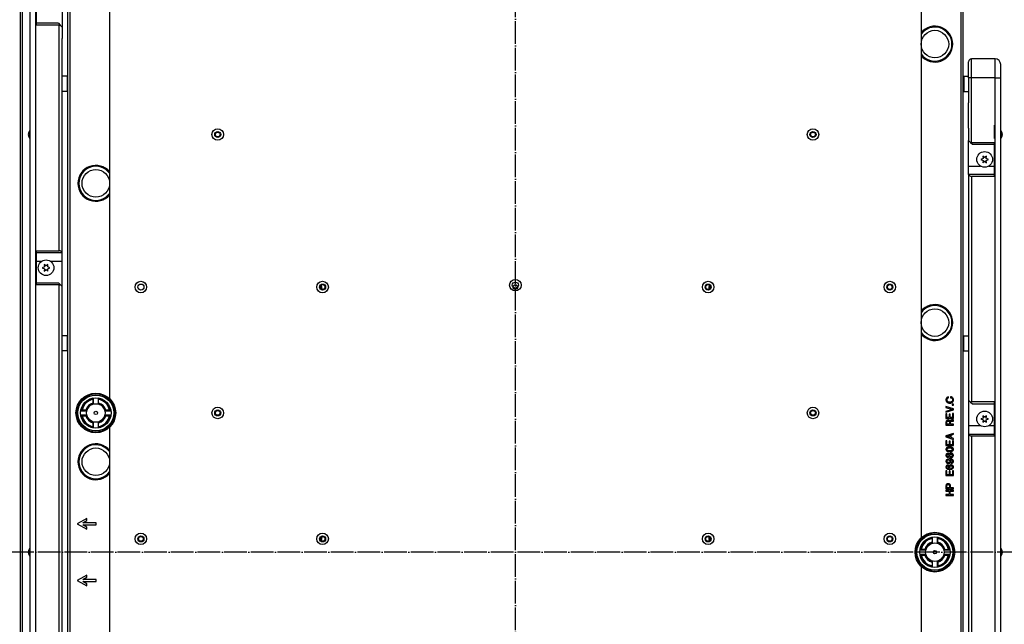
# Model space of a CAD drawing. Extents: x -1809 to 6113, y -4129 to 1471.
# Tile 181 of 197: x 2338 to 2859, y -138 to 182. Entities that reach past the tile are written whole.
import ezdxf

# ---------------------------------------------------------------- set-up
doc = ezdxf.new("R2010")
doc.units = 0
doc.linetypes.add('DOT_CENTER', pattern=[14, 12, -1, 0, -1])
doc.layers.get('0').update_dxf_attribs({"linetype": 'CONTINUOUS'})
doc.layers.add('1', color=7, linetype='CONTINUOUS')

# ---------------------------------------------------------------- blocks, each defined once
blk = doc.blocks.new('GABEL_TOP__597', base_point=(1688.02, -620.67))
at = {"layer": '1', "color": 3, "linetype": 'DOT_CENTER'}
for p, q in [((2600, -620.67), (2600, 420.67)), ((3120.67, -100), (1936.33, -100))]:
    blk.add_line(p, q, dxfattribs=at)
blk = doc.blocks.new('MANI_TOPVIEW__598', base_point=(248.58, -951.84))
at = {"layer": '1'}
blk.add_blockref('GABEL_TOP__597', (1688.02, -620.67), dxfattribs=at)
blk = doc.blocks.new('TH_B__599', base_point=(707.8, 283.11))
at = {"color": 7, "linetype": 'CONTINUOUS'}
for p, q in [((2343.2, 236), (2343.2, -358)), ((2346.2, 239), (2346.2, -361)), ((2360.2, 237.5), (2360.2, 171.81)), ((2338.2, -416.4), (2338.2, 216.4)), ((2339.1, 216.4), (2339.1, -416.4)), ((2346.7, 178.81), (2346.7, 196.81)), ((2363.2, -396), (2363.2, 196)), ((2364.2, 196), (2364.2, -396)), ((2835.8, -396), (2835.8, 196)), ((2836.8, 196), (2836.8, -396)), ((2385.37, -19.26), (2385.37, 190.83)), ((2814.63, 190.83), (2814.63, -92.92)), ((2358.2, 179.81), (2346.7, 179.81)), ((2358.7, 178.81), (2346.7, 178.81)), ((2358.2, 179.81), (2359.14, 178.87)), ((2358.7, 59.49), (2358.7, 178.81)), ((2359.14, 178.87), (2360.2, 177.81)), ((2360.2, 163.98), (2360.2, 171.81)), ((2360.2, 163.81), (2360.2, 163.98)), ((2360.2, 142.71), (2360.2, 163.81)), ((2839.8, 151), (2839.8, 159.5)), ((2841.3, 116.81), (2841.3, 161)), ((2853.8, 161), (2841.3, 161)), ((2853.8, -439), (2853.8, 161)), ((2856.8, -436), (2856.8, 158)), ((2362.8, 151.81), (2360.2, 151.81)), ((2362.8, 151.81), (2362.8, 143.81)), ((2363, 151.61), (2362.8, 151.81)), ((2363, 151.61), (2363, 144.01)), ((2837, 151.61), (2837.2, 151.81)), ((2837, 144.01), (2837, 151.61)), ((2837.2, 151.81), (2837.2, 143.81)), ((2837.2, 151.81), (2839.8, 151.81)), ((2363.2, 150.31), (2363, 150.31)), ((2836.8, 150.31), (2837, 150.31)), ((2839.8, 151), (2839.8, 140.26)), ((2853.8, 151), (2841.3, 151)), ((2360.2, 143.81), (2360.2, 143.98)), ((2362.8, 143.81), (2360.2, 143.81)), ((2360.2, 122.71), (2360.2, 143.81)), ((2363, 144.01), (2362.8, 143.81)), ((2363.2, 145.31), (2363, 145.31)), ((2836.8, 145.31), (2837, 145.31)), ((2837, 144.01), (2837.2, 143.81)), ((2837.2, 143.81), (2839.8, 143.81)), ((2839.8, 143.98), (2839.8, 137.81)), ((2839.8, 124.31), (2839.8, 137.81)), ((2853.3, 125.98), (2853.3, 124.31)), ((2360.2, 117.98), (2360.2, 122.71)), ((2360.2, 97.98), (2360.2, 122.71)), ((2839.8, 124.31), (2839.8, 123.98)), ((2839.8, 123.98), (2839.8, 119.81)), ((2839.8, 123.98), (2839.8, 118.01)), ((2853.3, 124.31), (2853.3, 120.98)), ((2853.3, 120.98), (2853.3, 119.81)), ((2360.2, 58.49), (2360.2, 117.98)), ((2839.8, 119.81), (2839.8, 118.01)), ((2839.8, 118.01), (2839.8, 117.81)), ((2839.8, 99.81), (2839.8, 117.81)), ((2839.8, 117.81), (2840.86, 116.75)), ((2840.86, 116.75), (2841.8, 115.81)), ((2841.3, 116.81), (2853.3, 116.81)), ((2841.8, 115.81), (2853.3, 115.81)), ((2853.3, 119.81), (2853.3, 118.81)), ((2853.3, 116.81), (2853.3, 115.81)), ((2853.3, 115.81), (2853.3, 105.98)), ((2848.3, 108.81), (2847.3, 109.54)), ((2847.3, 109.54), (2847.43, 108.31)), ((2849.3, 109.54), (2848.3, 108.81)), ((2849.17, 108.31), (2849.3, 109.54)), ((2839.8, 104.31), (2846.07, 104.31)), ((2847.43, 108.31), (2846.3, 107.81)), ((2846.3, 107.81), (2847.43, 107.31)), ((2847.43, 107.31), (2847.3, 106.08)), ((2847.3, 106.08), (2848.3, 106.81)), ((2848.3, 106.81), (2849.3, 106.08)), ((2850.3, 107.81), (2849.17, 108.31)), ((2849.17, 107.31), (2850.3, 107.81)), ((2849.3, 106.08), (2849.17, 107.31)), ((2850.53, 104.31), (2853.3, 104.31)), ((2853.3, 105.98), (2853.3, 104.31)), ((2853.3, 104.31), (2853.3, 100.98)), ((2839.8, 99.81), (2839.8, 97.98)), ((2853.3, 99.81), (2839.8, 99.81)), ((2853.3, 100.98), (2853.3, 99.81)), ((2853.3, 99.81), (2853.3, 98.81)), ((2839.8, 97.98), (2839.8, 77.98)), ((2841.3, 98.81), (2841.3, -20.51)), ((2853.3, 98.81), (2841.3, 98.81)), ((2839.8, 77.98), (2839.8, -5.51)), ((2346.7, 41.49), (2346.7, 59.49)), ((2346.7, 59.49), (2358.7, 59.49)), ((2346.7, 58.49), (2360.2, 58.49)), ((2360.2, 26.49), (2360.2, 58.49)), ((2346.7, 53.99), (2349.47, 53.99)), ((2351.7, 51.49), (2350.7, 52.22)), ((2350.7, 52.22), (2350.83, 50.99)), ((2352.7, 52.22), (2351.7, 51.49)), ((2352.57, 50.99), (2352.7, 52.22)), ((2353.93, 53.99), (2360.2, 53.99)), ((2350.83, 50.99), (2349.7, 50.49)), ((2349.7, 50.49), (2350.83, 49.99)), ((2350.83, 49.99), (2350.7, 48.76)), ((2350.7, 48.76), (2351.7, 49.49)), ((2351.7, 49.49), (2352.7, 48.76)), ((2353.7, 50.49), (2352.57, 50.99)), ((2352.57, 49.99), (2353.7, 50.49)), ((2352.7, 48.76), (2352.57, 49.99)), ((2346.7, 42.49), (2358.2, 42.49)), ((2358.2, 42.49), (2359.14, 41.55)), ((2358.7, 41.49), (2346.7, 41.49)), ((2358.7, -161.49), (2358.7, 41.49)), ((2359.14, 41.55), (2360.2, 40.49)), ((2497.52, 39.19), (2497.52, 39.14)), ((2497.72, 39.19), (2497.72, 39.07)), ((2702.28, 39.07), (2702.28, 39.19)), ((2702.48, 39.14), (2702.48, 39.19)), ((2360.2, -57), (2360.2, 26.49)), ((2362.8, 14.49), (2360.2, 14.49)), ((2363, 14.29), (2362.8, 14.49)), ((2362.8, 14.49), (2362.8, 6.49)), ((2363, 14.29), (2363, 6.69)), ((2363.2, 12.99), (2363, 12.99)), ((2836.8, 12.99), (2837, 12.99)), ((2837, 14.29), (2837.2, 14.49)), ((2837, 6.69), (2837, 14.29)), ((2837.2, 6.49), (2837.2, 14.49)), ((2837.2, 14.49), (2839.8, 14.49)), ((2362.8, 6.49), (2360.2, 6.49)), ((2363, 6.69), (2362.8, 6.49)), ((2363.2, 7.99), (2363, 7.99)), ((2836.8, 7.99), (2837, 7.99)), ((2837, 6.69), (2837.2, 6.49)), ((2837.2, 6.49), (2839.8, 6.49)), ((2839.8, -5.51), (2839.8, -37.51)), ((2376.53, -18.46), (2376.53, -21.57)), ((2376.83, -21.09), (2376.83, -18.41)), ((2379.23, -18.41), (2379.23, -21.09)), ((2379.53, -21.57), (2379.53, -18.46)), ((2827.88, -19.01), (2827.83, -19.28)), ((2827.83, -19.28), (2827.83, -19.55)), ((2827.83, -19.55), (2827.88, -19.82)), ((2827.98, -18.7), (2827.88, -19.01)), ((2827.88, -19.82), (2827.98, -20.14)), ((2828.13, -18.43), (2827.98, -18.7)), ((2827.98, -20.14), (2828.08, -20.32)), ((2828.08, -20.32), (2828.33, -20.59)), ((2828.33, -18.2), (2828.13, -18.43)), ((2828.73, -17.98), (2828.33, -18.2)), ((2828.33, -20.59), (2828.58, -20.77)), ((2828.38, -19.28), (2828.43, -19.01)), ((2828.38, -19.55), (2828.38, -19.28)), ((2828.43, -19.82), (2828.38, -19.55)), ((2828.43, -19.01), (2828.53, -18.74)), ((2828.53, -20.09), (2828.43, -19.82)), ((2828.53, -18.74), (2828.68, -18.56)), ((2828.63, -20.23), (2828.53, -20.09)), ((2828.58, -20.77), (2828.88, -20.95)), ((2828.78, -20.36), (2828.63, -20.23)), ((2828.68, -18.56), (2828.88, -18.43)), ((2829.13, -17.84), (2828.73, -17.98)), ((2829.03, -20.5), (2828.78, -20.36)), ((2828.88, -18.43), (2829.23, -18.29)), ((2829.33, -20.59), (2829.03, -20.5)), ((2829.23, -18.29), (2829.13, -17.84)), ((2829.68, -20.63), (2829.33, -20.59)), ((2829.98, -20.63), (2829.68, -20.63)), ((2830.33, -20.59), (2829.98, -20.63)), ((2830.73, -17.89), (2830.23, -17.75)), ((2830.23, -17.75), (2830.23, -18.25)), ((2830.23, -18.25), (2830.63, -18.34)), ((2830.63, -20.5), (2830.33, -20.59)), ((2830.63, -18.34), (2830.88, -18.47)), ((2830.88, -20.36), (2830.63, -20.5)), ((2831.03, -18.02), (2830.73, -17.89)), ((2830.78, -20.95), (2831.08, -20.77)), ((2830.88, -18.47), (2831.03, -18.61)), ((2831.03, -20.23), (2830.88, -20.36)), ((2831.33, -18.25), (2831.03, -18.02)), ((2831.03, -18.61), (2831.13, -18.74)), ((2831.13, -20.09), (2831.03, -20.23)), ((2831.08, -20.77), (2831.33, -20.59)), ((2831.13, -18.74), (2831.23, -19.01)), ((2831.23, -19.82), (2831.13, -20.09)), ((2831.23, -19.01), (2831.28, -19.28)), ((2831.28, -19.55), (2831.23, -19.82)), ((2831.28, -19.28), (2831.28, -19.55)), ((2831.58, -18.52), (2831.33, -18.25)), ((2831.33, -20.59), (2831.58, -20.32)), ((2831.68, -18.7), (2831.58, -18.52)), ((2831.58, -20.32), (2831.68, -20.14)), ((2831.78, -19.01), (2831.68, -18.7)), ((2831.68, -20.14), (2831.78, -19.82)), ((2831.83, -19.28), (2831.78, -19.01)), ((2831.78, -19.82), (2831.83, -19.55)), ((2831.83, -19.55), (2831.83, -19.28)), ((2839.8, -19.51), (2840.86, -20.57)), ((2840.86, -20.57), (2841.8, -21.51)), ((2853.3, -20.51), (2841.3, -20.51)), ((2853.3, -20.51), (2853.3, -38.51)), ((2370.09, -25.14), (2372.78, -25.14)), ((2373.26, -24.84), (2370.15, -24.84)), ((2382.8, -24.84), (2382.82, -24.84)), ((2383.29, -24.84), (2382.82, -24.84)), ((2383.27, -25.14), (2385.96, -25.14)), ((2385.26, -24.84), (2383.29, -24.84)), ((2385.26, -24.84), (2385.91, -24.84)), ((2827.8, -22.93), (2827.8, -23.42)), ((2831.8, -24.19), (2827.8, -22.93)), ((2827.8, -23.42), (2831.05, -24.46)), ((2831.05, -24.46), (2827.8, -25.49)), ((2827.8, -25.99), (2831.8, -24.73)), ((2827.8, -25.49), (2827.8, -25.99)), ((2828.88, -20.95), (2829.33, -21.08)), ((2829.33, -21.08), (2829.68, -21.13)), ((2829.68, -21.13), (2829.98, -21.13)), ((2829.98, -21.13), (2830.33, -21.08)), ((2830.33, -21.08), (2830.78, -20.95)), ((2831.2, -21.67), (2831.2, -22.21)), ((2831.8, -21.67), (2831.2, -21.67)), ((2831.2, -22.21), (2831.8, -22.21)), ((2831.8, -22.21), (2831.8, -21.67)), ((2831.8, -24.73), (2831.8, -24.19)), ((2841.8, -21.51), (2853.3, -21.51)), ((2372.78, -27.54), (2370.09, -27.54)), ((2370.15, -27.84), (2373.26, -27.84)), ((2376.53, -31.11), (2376.53, -34.22)), ((2379.53, -34.22), (2379.53, -31.11)), ((2382.8, -27.84), (2385.91, -27.84)), ((2385.96, -27.54), (2383.27, -27.54)), ((2828.3, -26.75), (2827.8, -26.75)), ((2827.8, -26.75), (2827.8, -29.32)), ((2827.8, -29.32), (2831.8, -29.32)), ((2827.85, -30.89), (2827.8, -31.25)), ((2827.8, -31.25), (2827.8, -32.83)), ((2828, -30.62), (2827.85, -30.89)), ((2828.2, -30.44), (2828, -30.62)), ((2828.5, -30.26), (2828.2, -30.44)), ((2828.3, -28.82), (2828.3, -26.75)), ((2829.5, -28.82), (2828.3, -28.82)), ((2828.3, -31.39), (2828.35, -31.12)), ((2828.35, -31.12), (2828.45, -30.89)), ((2828.45, -30.89), (2828.6, -30.76)), ((2828.85, -30.22), (2828.5, -30.26)), ((2828.6, -30.76), (2828.85, -30.67)), ((2829.15, -30.22), (2828.85, -30.22)), ((2828.85, -30.67), (2829.15, -30.67)), ((2829.5, -30.26), (2829.15, -30.22)), ((2829.15, -30.67), (2829.4, -30.76)), ((2829.4, -30.76), (2829.55, -30.89)), ((2829.5, -26.93), (2829.5, -28.82)), ((2830, -26.93), (2829.5, -26.93)), ((2829.8, -30.44), (2829.5, -30.26)), ((2829.55, -30.89), (2829.65, -31.12)), ((2829.65, -31.12), (2829.7, -31.39)), ((2829.95, -30.67), (2829.8, -30.44)), ((2830.1, -30.44), (2829.95, -30.67)), ((2830, -28.82), (2830, -26.93)), ((2831.3, -28.82), (2830, -28.82)), ((2830.4, -30.26), (2830.1, -30.44)), ((2830.2, -31.48), (2830.25, -31.21)), ((2830.25, -31.21), (2830.35, -30.98)), ((2830.35, -30.98), (2830.5, -30.85)), ((2830.75, -30.22), (2830.4, -30.26)), ((2830.5, -30.85), (2830.75, -30.76)), ((2831.05, -30.22), (2830.75, -30.22)), ((2830.75, -30.76), (2831.05, -30.76)), ((2831.4, -30.17), (2831.05, -30.22)), ((2831.05, -30.76), (2831.45, -30.71)), ((2831.3, -26.71), (2831.3, -28.82)), ((2831.8, -26.71), (2831.3, -26.71)), ((2831.8, -30.04), (2831.4, -30.17)), ((2831.45, -30.71), (2831.8, -30.62)), ((2831.8, -29.32), (2831.8, -26.71)), ((2831.8, -30.62), (2831.8, -30.04)), ((2847.43, -29.01), (2846.3, -29.51)), ((2846.3, -29.51), (2847.43, -30.01)), ((2848.3, -28.51), (2847.3, -27.78)), ((2847.3, -27.78), (2847.43, -29.01)), ((2847.43, -30.01), (2847.3, -31.24)), ((2847.3, -31.24), (2848.3, -30.51)), ((2849.3, -27.78), (2848.3, -28.51)), ((2848.3, -30.51), (2849.3, -31.24)), ((2849.17, -29.01), (2849.3, -27.78)), ((2850.3, -29.51), (2849.17, -29.01)), ((2849.17, -30.01), (2850.3, -29.51)), ((2849.3, -31.24), (2849.17, -30.01)), ((2376.83, -34.27), (2376.83, -31.59)), ((2379.23, -31.59), (2379.23, -34.27)), ((2385.37, -166.58), (2385.37, -33.42)), ((2827.8, -32.83), (2831.8, -32.83)), ((2828.3, -32.33), (2828.3, -31.39)), ((2829.7, -32.33), (2828.3, -32.33)), ((2829.7, -31.39), (2829.7, -32.33)), ((2830.2, -32.33), (2830.2, -31.48)), ((2831.8, -32.33), (2830.2, -32.33)), ((2831.8, -32.83), (2831.8, -32.33)), ((2839.8, -33.01), (2846.07, -33.01)), ((2850.53, -33.01), (2853.3, -33.01)), ((2831.8, -37.15), (2827.8, -38.45)), ((2827.8, -38.45), (2827.8, -38.99)), ((2827.8, -38.99), (2831.8, -40.3)), ((2828.3, -41.06), (2827.8, -41.06)), ((2827.8, -41.06), (2827.8, -43.63)), ((2828.3, -43.13), (2828.3, -41.06)), ((2828.5, -38.72), (2830.1, -38.14)), ((2830.1, -39.26), (2828.5, -38.72)), ((2830, -41.24), (2829.5, -41.24)), ((2829.5, -41.24), (2829.5, -43.13)), ((2830, -43.13), (2830, -41.24)), ((2830.1, -38.14), (2830.1, -39.26)), ((2830.6, -38.05), (2831.8, -37.64)), ((2830.6, -39.4), (2830.6, -38.05)), ((2831.8, -39.8), (2830.6, -39.4)), ((2831.8, -41.02), (2831.3, -41.02)), ((2831.3, -41.02), (2831.3, -43.13)), ((2831.8, -37.64), (2831.8, -37.15)), ((2831.8, -40.3), (2831.8, -39.8)), ((2831.8, -43.63), (2831.8, -41.02)), ((2839.8, -37.51), (2839.8, -97)), ((2839.8, -37.51), (2853.3, -37.51)), ((2841.3, -38.51), (2853.3, -38.51)), ((2841.3, -38.51), (2841.3, -241.49)), ((2827.8, -43.63), (2831.8, -43.63)), ((2827.85, -45.25), (2827.8, -45.43)), ((2827.8, -45.43), (2827.8, -45.74)), ((2827.8, -45.74), (2827.85, -45.92)), ((2827.95, -45.02), (2827.85, -45.25)), ((2827.85, -45.92), (2827.95, -46.15)), ((2828.05, -44.89), (2827.95, -45.02)), ((2827.95, -46.15), (2828.05, -46.28)), ((2828.2, -44.75), (2828.05, -44.89)), ((2828.05, -46.28), (2828.2, -46.42)), ((2828.4, -44.62), (2828.2, -44.75)), ((2828.2, -46.42), (2828.4, -46.55)), ((2829.5, -43.13), (2828.3, -43.13)), ((2828.3, -45.43), (2828.4, -45.25)), ((2828.3, -45.74), (2828.3, -45.43)), ((2828.4, -45.92), (2828.3, -45.74)), ((2828.6, -44.53), (2828.4, -44.62)), ((2828.4, -45.25), (2828.55, -45.07)), ((2828.55, -46.1), (2828.4, -45.92)), ((2828.4, -46.55), (2828.6, -46.64)), ((2828.55, -45.07), (2828.7, -44.98)), ((2828.7, -46.19), (2828.55, -46.1)), ((2828.85, -44.44), (2828.6, -44.53)), ((2828.6, -46.64), (2828.85, -46.73)), ((2828.7, -44.98), (2828.95, -44.89)), ((2828.95, -46.28), (2828.7, -46.19)), ((2829.15, -44.39), (2828.85, -44.44)), ((2828.85, -46.73), (2829.15, -46.78)), ((2828.95, -44.89), (2829.5, -44.84)), ((2829.5, -46.33), (2828.95, -46.28)), ((2829.6, -44.35), (2829.15, -44.39)), ((2829.15, -46.78), (2829.6, -46.82)), ((2829.5, -44.84), (2830.1, -44.84)), ((2830.1, -46.33), (2829.5, -46.33)), ((2830, -44.35), (2829.6, -44.35)), ((2829.6, -46.82), (2830, -46.82)), ((2831.3, -43.13), (2830, -43.13)), ((2830.45, -44.39), (2830, -44.35)), ((2830, -46.82), (2830.45, -46.78)), ((2830.1, -44.84), (2830.65, -44.89)), ((2830.65, -46.28), (2830.1, -46.33)), ((2830.75, -44.44), (2830.45, -44.39)), ((2830.45, -46.78), (2830.75, -46.73)), ((2830.65, -44.89), (2830.9, -44.98)), ((2830.9, -46.19), (2830.65, -46.28)), ((2831, -44.53), (2830.75, -44.44)), ((2830.75, -46.73), (2831, -46.64)), ((2830.9, -44.98), (2831.05, -45.07)), ((2831.05, -46.1), (2830.9, -46.19)), ((2831.2, -44.62), (2831, -44.53)), ((2831, -46.64), (2831.2, -46.55)), ((2831.05, -45.07), (2831.2, -45.25)), ((2831.2, -45.92), (2831.05, -46.1)), ((2831.4, -44.75), (2831.2, -44.62)), ((2831.2, -45.25), (2831.3, -45.43)), ((2831.3, -45.74), (2831.2, -45.92)), ((2831.2, -46.55), (2831.4, -46.42)), ((2831.3, -45.43), (2831.3, -45.74)), ((2831.55, -44.89), (2831.4, -44.75)), ((2831.4, -46.42), (2831.55, -46.28)), ((2831.65, -45.02), (2831.55, -44.89)), ((2831.55, -46.28), (2831.65, -46.15)), ((2831.75, -45.25), (2831.65, -45.02)), ((2831.65, -46.15), (2831.75, -45.92)), ((2831.8, -45.43), (2831.75, -45.25)), ((2831.75, -45.92), (2831.8, -45.74)), ((2831.8, -45.74), (2831.8, -45.43)), ((2827.85, -48.4), (2827.8, -48.62)), ((2827.8, -48.62), (2827.8, -48.89)), ((2827.8, -48.89), (2827.85, -49.12)), ((2827.85, -51.59), (2827.8, -51.82)), ((2827.8, -51.82), (2827.8, -52.04)), ((2827.8, -52.04), (2827.85, -52.27)), ((2828, -48.13), (2827.85, -48.4)), ((2827.85, -49.12), (2828, -49.39)), ((2827.95, -51.37), (2827.85, -51.59)), ((2828.05, -51.23), (2827.95, -51.37)), ((2828.2, -47.95), (2828, -48.13)), ((2828, -49.39), (2828.2, -49.57)), ((2828.2, -51.1), (2828.05, -51.23)), ((2828.5, -47.77), (2828.2, -47.95)), ((2828.2, -49.57), (2828.5, -49.75)), ((2828.4, -50.96), (2828.2, -51.1)), ((2828.3, -48.67), (2828.35, -48.49)), ((2828.3, -48.85), (2828.3, -48.67)), ((2828.35, -49.03), (2828.3, -48.85)), ((2828.3, -51.82), (2828.4, -51.59)), ((2828.3, -52.04), (2828.3, -51.82)), ((2828.4, -52.27), (2828.3, -52.04)), ((2828.35, -48.49), (2828.45, -48.35)), ((2828.45, -49.16), (2828.35, -49.03)), ((2828.6, -50.87), (2828.4, -50.96)), ((2828.4, -51.59), (2828.55, -51.41)), ((2828.45, -48.35), (2828.6, -48.26)), ((2828.6, -49.25), (2828.45, -49.16)), ((2828.75, -47.72), (2828.5, -47.77)), ((2828.5, -49.75), (2828.75, -49.79)), ((2828.55, -51.41), (2828.7, -51.32)), ((2828.6, -48.26), (2828.75, -48.22)), ((2828.75, -49.3), (2828.6, -49.25)), ((2828.85, -50.78), (2828.6, -50.87)), ((2828.7, -51.32), (2828.95, -51.23)), ((2828.95, -47.72), (2828.75, -47.72)), ((2828.75, -48.22), (2828.95, -48.22)), ((2828.95, -49.3), (2828.75, -49.3)), ((2828.75, -49.79), (2828.95, -49.79)), ((2829.15, -50.74), (2828.85, -50.78)), ((2829.2, -47.77), (2828.95, -47.72)), ((2828.95, -48.22), (2829.1, -48.26)), ((2829.1, -49.25), (2828.95, -49.3)), ((2828.95, -49.79), (2829.2, -49.75)), ((2828.95, -51.23), (2829.25, -51.23)), ((2829.1, -48.26), (2829.25, -48.35)), ((2829.25, -49.16), (2829.1, -49.25)), ((2829.6, -50.69), (2829.15, -50.74)), ((2829.5, -47.95), (2829.2, -47.77)), ((2829.2, -49.75), (2829.5, -49.57)), ((2829.25, -48.35), (2829.35, -48.49)), ((2829.35, -49.03), (2829.25, -49.16)), ((2829.25, -51.23), (2829.5, -51.32)), ((2829.35, -48.49), (2829.4, -48.67)), ((2829.4, -48.85), (2829.35, -49.03)), ((2829.4, -48.67), (2829.4, -48.85)), ((2829.6, -48.04), (2829.5, -47.95)), ((2829.5, -49.57), (2829.6, -49.48)), ((2829.5, -51.32), (2829.65, -51.41)), ((2829.8, -47.81), (2829.6, -48.04)), ((2829.6, -49.48), (2829.8, -49.7)), ((2830, -50.69), (2829.6, -50.69)), ((2829.65, -51.41), (2829.8, -51.59)), ((2830.1, -47.63), (2829.8, -47.81)), ((2829.8, -49.7), (2830.1, -49.88)), ((2829.8, -51.59), (2829.9, -51.82)), ((2829.9, -52.04), (2829.8, -52.27)), ((2829.85, -48.67), (2829.9, -48.44)), ((2829.85, -48.85), (2829.85, -48.67)), ((2829.9, -49.07), (2829.85, -48.85)), ((2829.9, -48.44), (2830.05, -48.26)), ((2830.05, -49.25), (2829.9, -49.07)), ((2829.9, -51.82), (2829.9, -52.04)), ((2829.95, -51.14), (2830.65, -51.23)), ((2830.2, -51.37), (2829.95, -51.14)), ((2830.45, -50.74), (2830, -50.69)), ((2830.05, -48.26), (2830.25, -48.13)), ((2830.25, -49.39), (2830.05, -49.25)), ((2830.45, -47.54), (2830.1, -47.63)), ((2830.1, -49.88), (2830.45, -49.97)), ((2830.35, -51.59), (2830.2, -51.37)), ((2830.25, -48.13), (2830.45, -48.08)), ((2830.45, -49.43), (2830.25, -49.39)), ((2830.4, -51.82), (2830.35, -51.59)), ((2830.35, -52.27), (2830.4, -52.04)), ((2830.4, -52.04), (2830.4, -51.82)), ((2830.7, -47.54), (2830.45, -47.54)), ((2830.45, -48.08), (2830.65, -48.08)), ((2830.65, -49.43), (2830.45, -49.43)), ((2830.45, -49.97), (2830.7, -49.97)), ((2830.75, -50.78), (2830.45, -50.74)), ((2830.65, -48.08), (2830.85, -48.13)), ((2830.85, -49.39), (2830.65, -49.43)), ((2830.65, -51.23), (2830.9, -51.32)), ((2831.05, -47.63), (2830.7, -47.54)), ((2830.7, -49.97), (2831.05, -49.88)), ((2831, -50.87), (2830.75, -50.78)), ((2830.85, -48.13), (2831.05, -48.26)), ((2831.05, -49.25), (2830.85, -49.39)), ((2830.9, -51.32), (2831.05, -51.41)), ((2831.2, -50.96), (2831, -50.87)), ((2831.3, -47.77), (2831.05, -47.63)), ((2831.05, -48.26), (2831.2, -48.44)), ((2831.2, -49.07), (2831.05, -49.25)), ((2831.05, -49.88), (2831.3, -49.75)), ((2831.05, -51.41), (2831.2, -51.59)), ((2831.2, -48.44), (2831.25, -48.67)), ((2831.25, -48.85), (2831.2, -49.07)), ((2831.4, -51.1), (2831.2, -50.96)), ((2831.2, -51.59), (2831.3, -51.77)), ((2831.3, -52.09), (2831.2, -52.27)), ((2831.25, -48.67), (2831.25, -48.85)), ((2831.55, -47.99), (2831.3, -47.77)), ((2831.3, -49.75), (2831.55, -49.52)), ((2831.3, -51.77), (2831.3, -52.09)), ((2831.55, -51.23), (2831.4, -51.1)), ((2831.7, -48.26), (2831.55, -47.99)), ((2831.55, -49.52), (2831.7, -49.25)), ((2831.65, -51.37), (2831.55, -51.23)), ((2831.75, -51.59), (2831.65, -51.37)), ((2831.8, -48.62), (2831.7, -48.26)), ((2831.7, -49.25), (2831.8, -48.89)), ((2831.8, -51.77), (2831.75, -51.59)), ((2831.75, -52.27), (2831.8, -52.09)), ((2831.8, -48.89), (2831.8, -48.62)), ((2831.8, -52.09), (2831.8, -51.77)), ((2360.2, -77), (2360.2, -57)), ((2827.85, -54.61), (2827.8, -54.79)), ((2827.8, -54.79), (2827.8, -55.1)), ((2827.8, -55.1), (2827.85, -55.28)), ((2828.3, -56.95), (2827.8, -56.95)), ((2827.8, -56.95), (2827.8, -59.51)), ((2827.85, -52.27), (2827.95, -52.49)), ((2827.95, -54.38), (2827.85, -54.61)), ((2827.85, -55.28), (2827.95, -55.51)), ((2827.95, -52.49), (2828.05, -52.63)), ((2828.05, -54.25), (2827.95, -54.38)), ((2827.95, -55.51), (2828.05, -55.64)), ((2828.05, -52.63), (2828.2, -52.76)), ((2828.2, -54.11), (2828.05, -54.25)), ((2828.05, -55.64), (2828.2, -55.78)), ((2828.2, -52.76), (2828.4, -52.9)), ((2828.4, -53.98), (2828.2, -54.11)), ((2828.2, -55.78), (2828.4, -55.91)), ((2828.3, -54.79), (2828.4, -54.61)), ((2828.3, -55.1), (2828.3, -54.79)), ((2828.4, -55.28), (2828.3, -55.1)), ((2828.3, -59.02), (2828.3, -56.95)), ((2828.55, -52.45), (2828.4, -52.27)), ((2828.4, -52.9), (2828.6, -52.99)), ((2828.6, -53.89), (2828.4, -53.98)), ((2828.4, -54.61), (2828.55, -54.43)), ((2828.55, -55.46), (2828.4, -55.28)), ((2828.4, -55.91), (2828.6, -56)), ((2828.7, -52.54), (2828.55, -52.45)), ((2828.55, -54.43), (2828.7, -54.34)), ((2828.7, -55.55), (2828.55, -55.46)), ((2828.6, -52.99), (2828.9, -53.08)), ((2828.85, -53.84), (2828.6, -53.89)), ((2828.6, -56), (2828.85, -56.09)), ((2828.95, -52.63), (2828.7, -52.54)), ((2828.7, -54.34), (2828.95, -54.29)), ((2828.95, -55.64), (2828.7, -55.55)), ((2828.95, -53.84), (2828.85, -53.84)), ((2828.85, -56.09), (2829.15, -56.14)), ((2828.9, -53.08), (2829.3, -53.08)), ((2829.25, -52.63), (2828.95, -52.63)), ((2828.95, -54.29), (2828.95, -53.84)), ((2829.65, -55.73), (2828.95, -55.64)), ((2829.15, -56.14), (2829.6, -56.18)), ((2829.25, -54.61), (2829.2, -54.83)), ((2829.2, -54.83), (2829.2, -55.06)), ((2829.2, -55.06), (2829.25, -55.28)), ((2829.5, -52.54), (2829.25, -52.63)), ((2829.35, -54.38), (2829.25, -54.61)), ((2829.25, -55.28), (2829.4, -55.51)), ((2829.3, -53.08), (2829.6, -52.99)), ((2829.45, -54.25), (2829.35, -54.38)), ((2829.4, -55.51), (2829.65, -55.73)), ((2829.6, -54.11), (2829.45, -54.25)), ((2829.65, -52.45), (2829.5, -52.54)), ((2830, -57.13), (2829.5, -57.13)), ((2829.5, -57.13), (2829.5, -59.02)), ((2829.6, -52.99), (2829.8, -52.9)), ((2829.8, -53.98), (2829.6, -54.11)), ((2829.6, -56.18), (2830, -56.18)), ((2829.8, -52.27), (2829.65, -52.45)), ((2829.7, -54.83), (2829.8, -54.61)), ((2829.7, -55.06), (2829.7, -54.83)), ((2829.8, -55.28), (2829.7, -55.06)), ((2829.8, -52.9), (2830, -52.76)), ((2830, -53.89), (2829.8, -53.98)), ((2829.8, -54.61), (2829.95, -54.43)), ((2829.95, -55.46), (2829.8, -55.28)), ((2829.95, -54.43), (2830.1, -54.34)), ((2830.1, -55.55), (2829.95, -55.46)), ((2830, -52.76), (2830.15, -52.63)), ((2830.3, -53.8), (2830, -53.89)), ((2830, -56.18), (2830.45, -56.14)), ((2830, -59.02), (2830, -57.13)), ((2830.1, -54.34), (2830.35, -54.25)), ((2830.35, -55.64), (2830.1, -55.55)), ((2830.15, -52.63), (2830.25, -52.49)), ((2830.25, -52.49), (2830.35, -52.27)), ((2830.7, -53.8), (2830.3, -53.8)), ((2830.35, -54.25), (2830.65, -54.25)), ((2830.65, -55.64), (2830.35, -55.64)), ((2830.45, -56.14), (2830.75, -56.09)), ((2830.9, -52.54), (2830.65, -52.58)), ((2830.65, -52.58), (2830.65, -53.03)), ((2830.65, -53.03), (2830.75, -53.03)), ((2830.65, -54.25), (2830.9, -54.34)), ((2830.9, -55.55), (2830.65, -55.64)), ((2831, -53.89), (2830.7, -53.8)), ((2830.75, -53.03), (2831, -52.99)), ((2830.75, -56.09), (2831, -56)), ((2831.05, -52.45), (2830.9, -52.54)), ((2830.9, -54.34), (2831.05, -54.43)), ((2831.05, -55.46), (2830.9, -55.55)), ((2831, -52.99), (2831.2, -52.9)), ((2831.2, -53.98), (2831, -53.89)), ((2831, -56), (2831.2, -55.91)), ((2831.2, -52.27), (2831.05, -52.45)), ((2831.05, -54.43), (2831.2, -54.61)), ((2831.2, -55.28), (2831.05, -55.46)), ((2831.2, -52.9), (2831.4, -52.76)), ((2831.4, -54.11), (2831.2, -53.98)), ((2831.2, -54.61), (2831.3, -54.83)), ((2831.3, -55.06), (2831.2, -55.28)), ((2831.2, -55.91), (2831.4, -55.78)), ((2831.3, -54.83), (2831.3, -55.06)), ((2831.8, -56.9), (2831.3, -56.9)), ((2831.3, -56.9), (2831.3, -59.02)), ((2831.4, -52.76), (2831.55, -52.63)), ((2831.55, -54.25), (2831.4, -54.11)), ((2831.4, -55.78), (2831.55, -55.64)), ((2831.55, -52.63), (2831.65, -52.49)), ((2831.65, -54.38), (2831.55, -54.25)), ((2831.55, -55.64), (2831.65, -55.51)), ((2831.65, -52.49), (2831.75, -52.27)), ((2831.75, -54.61), (2831.65, -54.38)), ((2831.65, -55.51), (2831.75, -55.28)), ((2831.8, -54.83), (2831.75, -54.61)), ((2831.75, -55.28), (2831.8, -55.06)), ((2831.8, -55.06), (2831.8, -54.83)), ((2831.8, -59.51), (2831.8, -56.9)), ((2827.8, -59.51), (2831.8, -59.51)), ((2829.5, -59.02), (2828.3, -59.02)), ((2831.3, -59.02), (2830, -59.02)), ((2827.85, -64.51), (2827.8, -64.87)), ((2827.8, -64.87), (2827.8, -66.44)), ((2827.8, -66.44), (2831.8, -66.44)), ((2831.8, -67.16), (2827.8, -67.16)), ((2827.8, -67.16), (2827.8, -67.66)), ((2827.8, -67.66), (2829.5, -67.66)), ((2828, -64.24), (2827.85, -64.51)), ((2828.2, -64.06), (2828, -64.24)), ((2828.5, -63.88), (2828.2, -64.06)), ((2828.3, -65), (2828.35, -64.73)), ((2828.3, -65.95), (2828.3, -65)), ((2829.7, -65.95), (2828.3, -65.95)), ((2828.35, -64.73), (2828.45, -64.51)), ((2828.45, -64.51), (2828.6, -64.37)), ((2828.85, -63.83), (2828.5, -63.88)), ((2828.6, -64.37), (2828.85, -64.28)), ((2829.15, -63.83), (2828.85, -63.83)), ((2828.85, -64.28), (2829.15, -64.28)), ((2829.5, -63.88), (2829.15, -63.83)), ((2829.15, -64.28), (2829.4, -64.37)), ((2829.4, -64.37), (2829.55, -64.51)), ((2829.8, -64.06), (2829.5, -63.88)), ((2829.5, -67.66), (2829.5, -69.5)), ((2829.55, -64.51), (2829.65, -64.73)), ((2829.65, -64.73), (2829.7, -65)), ((2829.7, -65), (2829.7, -65.95)), ((2830, -64.24), (2829.8, -64.06)), ((2830.15, -64.51), (2830, -64.24)), ((2830, -67.66), (2831.8, -67.66)), ((2830, -69.5), (2830, -67.66)), ((2830.2, -64.87), (2830.15, -64.51)), ((2830.2, -65.95), (2830.2, -64.87)), ((2831.8, -65.95), (2830.2, -65.95)), ((2831.8, -66.44), (2831.8, -65.95)), ((2831.8, -67.66), (2831.8, -67.16)), ((2829.5, -69.5), (2827.8, -69.5)), ((2827.8, -69.5), (2827.8, -70)), ((2827.8, -70), (2831.8, -70)), ((2831.8, -69.5), (2830, -69.5)), ((2831.8, -70), (2831.8, -69.5)), ((2360.2, -103), (2360.2, -77)), ((2360.2, -123), (2360.2, -77)), ((2839.8, -77), (2839.8, -88.28)), ((2373.2, -82.11), (2368.2, -85)), ((2371.07, -84.5), (2373.2, -83.27)), ((2373.2, -83.27), (2373.2, -82.11)), ((2368.2, -85), (2373.2, -87.89)), ((2378.2, -84.5), (2371.07, -84.5)), ((2371.07, -85.5), (2378.2, -85.5)), ((2373.2, -86.73), (2371.07, -85.5)), ((2373.2, -87.89), (2373.2, -86.73)), ((2378.2, -85.5), (2378.2, -84.5)), ((2497.52, -91.82), (2497.52, -91.87)), ((2497.72, -91.75), (2497.72, -91.87)), ((2702.28, -91.87), (2702.28, -91.75)), ((2702.48, -91.87), (2702.48, -91.82)), ((2820.47, -92.12), (2820.47, -95.23)), ((2820.77, -94.75), (2820.77, -92.07)), ((2823.17, -92.07), (2823.17, -94.75)), ((2823.47, -95.23), (2823.47, -92.12)), ((2814.04, -98.8), (2816.73, -98.8)), ((2817.2, -98.5), (2814.09, -98.5)), ((2826.74, -98.5), (2829.85, -98.5)), ((2827.22, -98.8), (2829.91, -98.8)), ((2839.8, -97), (2839.8, -123)), ((2839.8, -97), (2839.8, -143)), ((2360.2, -162.49), (2360.2, -103)), ((2816.73, -101.2), (2814.04, -101.2)), ((2814.74, -101.5), (2814.09, -101.5)), ((2814.74, -101.5), (2816.71, -101.5)), ((2816.71, -101.5), (2817.18, -101.5)), ((2817.2, -101.5), (2817.18, -101.5)), ((2826.74, -101.5), (2829.85, -101.5)), ((2829.91, -101.2), (2827.22, -101.2)), ((2814.63, -107.08), (2814.63, -390.83)), ((2820.47, -104.77), (2820.47, -107.88)), ((2820.77, -107.93), (2820.77, -105.25)), ((2823.17, -105.25), (2823.17, -107.93)), ((2823.47, -104.77), (2823.47, -107.88)), ((2373.2, -112.11), (2368.2, -115)), ((2371.07, -114.5), (2373.2, -113.27)), ((2378.2, -114.5), (2371.07, -114.5)), ((2373.2, -113.27), (2373.2, -112.11)), ((2378.2, -115.5), (2378.2, -114.5)), ((2368.2, -115), (2373.2, -117.89)), ((2371.07, -115.5), (2378.2, -115.5)), ((2373.2, -116.73), (2371.07, -115.5)), ((2373.2, -117.89), (2373.2, -116.73))]:
    blk.add_line(p, q, dxfattribs=at)
for centre, radius in [((2821.97, 168.81), 7.3), ((2442.52, 120.98), 3.05), ((2442.52, 120.98), 1.6), ((2442.52, 120.98), 1.25), ((2757.48, 120.98), 3.05), ((2757.48, 120.98), 1.6), ((2757.48, 120.98), 1.25), ((2848.3, 107.81), 4.15), ((2378.03, 95.15), 7.3), ((2351.7, 50.49), 4.15), ((2401.88, 40.29), 3.05), ((2401.88, 40.29), 1.6), ((2498, 40.29), 3.05), ((2498, 40.29), 1.6), ((2600, 41.29), 3.05), ((2600, 41.29), 1.6), ((2702, 40.29), 3.05), ((2702, 40.29), 1.6), ((2798.12, 40.29), 3.05), ((2798.12, 40.29), 1.6), ((2498, 40.29), 1.25), ((2600, 40.29), 1.25), ((2702, 40.29), 1.25), ((2798.12, 40.29), 1.25), ((2821.97, 21.49), 7.3), ((2378.03, -26.34), 10.5), ((2378.03, -26.34), 9.5), ((2378.03, -26.34), 8.03), ((2378.03, -26.34), 4.9), ((2378.03, -26.34), 0.9), ((2442.52, -26.34), 3.05), ((2442.52, -26.34), 1.6), ((2442.52, -26.34), 1.25), ((2757.48, -26.34), 3.05), ((2757.48, -26.34), 1.6), ((2757.48, -26.34), 1.25), ((2848.3, -29.51), 4.15), ((2378.03, -52.17), 7.3), ((2401.88, -92.97), 3.05), ((2401.88, -92.97), 1.6), ((2401.88, -92.97), 1.25), ((2498, -92.97), 3.05), ((2498, -92.97), 1.6), ((2498, -92.97), 1.25), ((2702, -92.97), 3.05), ((2702, -92.97), 1.6), ((2702, -92.97), 1.25), ((2798.12, -92.97), 3.05), ((2798.12, -92.97), 1.6), ((2798.12, -92.97), 1.25), ((2821.97, -100), 10.5), ((2821.97, -100), 9.5), ((2821.97, -100), 8.03), ((2821.97, -100), 4.9), ((2821.97, -100), 0.9)]:
    blk.add_circle(centre, radius, dxfattribs=at)
for centre, radius, start, end in [((2358.7, 180.31), 1.5, -90, -73.1255), ((2821.97, 168.81), 9.5, -140.6012, 140.6012), ((2821.97, 168.81), 9, -144.6543, 144.6543), ((2841.3, 159.5), 1.5, 90, 180), ((2853.8, 158), 3, 0, 90), ((2345.4, 120.98), 3.1, 135.2087, -135.2087), ((2345.4, 120.98), 2.9, 139.3428, -139.3428), ((2854.6, 120.98), 3.1, -44.7913, 44.7913), ((2854.6, 120.98), 2.9, -40.6572, 40.6572), ((2841.3, 115.31), 1.5, 90, 106.8745), ((2378.03, 95.15), 9.5, 39.3988, -39.3988), ((2378.03, 95.15), 9, 35.3457, -35.3457), ((2841.3, 100.31), 1.5, -160.5288, -90), ((2358.7, 57.99), 1.5, 19.4712, 90), ((2358.7, 42.99), 1.5, -90, -73.1255), ((2492.72, 39.19), 4.8, 0, 24.1816), ((2492.72, 39.19), 5, 0, 24.8879), ((2707.28, 39.19), 5, 155.1121, 180), ((2707.28, 39.19), 4.8, 155.8184, 180), ((2821.97, 21.49), 9.5, -140.6012, 140.6012), ((2821.97, 21.49), 9, -144.6543, 144.6543), ((2378.03, -26.34), 10, 98.6269, -98.6269), ((2378.03, -26.34), 7.9, 100.9454, 169.0546), ((2378.03, -26.34), 7.39, 101.7171, 168.2829), ((2378.03, -26.34), 10, 90, 98.6269), ((2378.03, -26.34), 10, 81.3731, 90), ((2378.03, -26.34), 10, -81.3731, 81.3731), ((2378.03, -26.34), 7.9, 10.9454, 79.0546), ((2378.03, -26.34), 7.39, 11.7171, 78.2829), ((2378.03, -26.34), 10.2, -43.9691, 43.9691), ((2841.3, -22.01), 1.5, 90, 106.8745), ((2378.03, -26.34), 5.47, 105.923, 164.077), ((2372.78, -23.64), 1.5, -90, -69.7332), ((2378.03, -26.34), 5, 104.5494, 165.4506), ((2378.03, -26.34), 5.02, 107.3798, 162.6202), ((2375.33, -21.09), 1.5, -20.2668, 0), ((2380.73, -21.09), 1.5, 180, -159.7332), ((2378.03, -26.34), 5, 14.5494, 75.4506), ((2378.03, -26.34), 5.47, 15.923, 74.077), ((2378.03, -26.34), 5.02, 17.3798, 72.6202), ((2383.27, -23.64), 1.5, -110.2668, -90), ((2378.03, -26.34), 7.9, -169.0546, -100.9454), ((2378.03, -26.34), 7.39, -168.2829, -101.7171), ((2378.03, -26.34), 5.47, -164.077, -105.923), ((2372.78, -29.04), 1.5, 69.7332, 90), ((2378.03, -26.34), 5, -165.4506, -104.5494), ((2378.03, -26.34), 5.02, -162.6202, -107.3798), ((2375.33, -31.59), 1.5, 0, 20.2668), ((2380.73, -31.59), 1.5, 159.7332, 180), ((2378.03, -26.34), 5, -75.4506, -14.5494), ((2378.03, -26.34), 5.47, -74.077, -15.923), ((2378.03, -26.34), 5.02, -72.6202, -17.3798), ((2378.03, -26.34), 7.39, -78.2829, -11.7171), ((2378.03, -26.34), 7.9, -79.0546, -10.9454), ((2383.27, -29.04), 1.5, 90, 110.2668), ((2378.03, -26.34), 10, -98.6269, -90), ((2378.03, -26.34), 10, -90, -81.3731), ((2841.3, -37.01), 1.5, -160.5288, -90), ((2378.03, -52.17), 9.5, 39.3988, -39.3988), ((2378.03, -52.17), 9, 35.3457, -35.3457), ((2492.72, -91.87), 4.8, -24.1816, 0), ((2492.72, -91.87), 5, -24.8879, 0), ((2707.28, -91.87), 5, 180, -155.1121), ((2707.28, -91.87), 4.8, 180, -155.8184), ((2821.97, -100), 10.2, 136.0309, -136.0309), ((2821.97, -100), 10, 98.6269, -102.9903), ((2821.97, -100), 7.9, 100.9454, 169.0546), ((2821.97, -100), 7.39, 101.7171, 168.2829), ((2821.97, -100), 10, 90, 98.6269), ((2821.97, -100), 10, 81.3731, 90), ((2821.97, -100), 10, -77.0097, 81.3731), ((2821.97, -100), 7.9, 10.9454, 79.0546), ((2821.97, -100), 7.39, 11.7171, 78.2829), ((2345.4, -100), 3.1, 135.2087, -135.2087), ((2345.4, -100), 2.9, 139.3428, -139.3428), ((2821.97, -100), 5.47, 105.923, 164.077), ((2816.73, -97.3), 1.5, -90, -69.7332), ((2821.97, -100), 5, 162.5424, 165.4506), ((2821.97, -100), 5.02, 107.3798, 162.6202), ((2821.97, -100), 5, 107.4576, 162.5424), ((2821.97, -100), 5, 104.5494, 107.4576), ((2819.27, -94.75), 1.5, -20.2668, 0), ((2824.67, -94.75), 1.5, 180, -159.7332), ((2821.97, -100), 5, 72.5424, 75.4506), ((2821.97, -100), 5.47, 15.923, 74.077), ((2821.97, -100), 5.02, 17.3798, 72.6202), ((2821.97, -100), 5, 14.5494, 72.5424), ((2827.22, -97.3), 1.5, -110.2668, -90), ((2854.6, -100), 3.1, -44.7913, 44.7913), ((2854.6, -100), 2.9, -40.6572, 40.6572), ((2821.97, -100), 7.9, -169.0546, -100.9454), ((2821.97, -100), 7.39, -168.2829, -101.7171), ((2821.97, -100), 5.47, -164.077, -105.923), ((2816.73, -102.7), 1.5, 69.7332, 90), ((2821.97, -100), 5, -165.4506, -107.4576), ((2821.97, -100), 5.02, -162.6202, -107.3798), ((2821.97, -100), 5, -72.5424, -17.4576), ((2821.97, -100), 5.02, -72.6202, -17.3798), ((2821.97, -100), 5.47, -74.077, -15.923), ((2821.97, -100), 7.39, -78.2829, -11.7171), ((2821.97, -100), 7.9, -79.0546, -10.9454), ((2827.22, -102.7), 1.5, 90, 110.2668), ((2821.97, -100), 5, -17.4576, -14.5494), ((2821.97, -100), 5, -107.4576, -104.5494), ((2819.27, -105.25), 1.5, 0, 20.2668), ((2824.67, -105.25), 1.5, 159.7332, 180), ((2821.97, -100), 5, -75.4506, -72.5424), ((2821.97, -100), 10, -102.9903, -98.6269), ((2821.97, -100), 10, -98.6269, -90), ((2821.97, -100), 10, -90, -81.3731), ((2821.97, -100), 10, -81.3731, -77.0097)]:
    blk.add_arc(centre, radius, start, end, dxfattribs=at)
for points, knots in [([(2841.3, 151), (2841.2, 151), (2841.04, 151), (2840.87, 151), (2840.52, 151), (2840.32, 151), (2840.24, 151), (2839.99, 151), (2839.9, 151), (2839.86, 151), (2839.82, 151), (2839.8, 151)], [0, 0, 0, 0, 0.2582, 0.434256, 0.775244, 0.982083, 1.06183, 1.310686, 1.402637, 1.436606, 1.500022, 1.500022, 1.500022, 1.500022]), ([(2853.8, 151), (2854.17, 151), (2854.47, 151), (2854.67, 151), (2855.36, 151), (2855.77, 151), (2855.92, 151), (2856.13, 151), (2856.28, 151), (2856.38, 151), (2856.53, 151), (2856.62, 150.99), (2856.67, 150.99), (2856.76, 150.99), (2856.8, 150.99)], [0, 0, 0, 0, 0.673552, 0.868599, 1.55509, 1.965305, 2.123691, 2.331732, 2.476675, 2.57671, 2.725327, 2.816073, 2.873207, 3.00005, 3.00005, 3.00005, 3.00005])]:
    blk.add_open_spline(points, degree=3, knots=knots, dxfattribs=at)
blk = doc.blocks.new('TOPVIEW__601', base_point=(-312.41, -951.84))
blk.add_blockref('TH_B__599', (707.8, 283.11))
at = {"layer": '1'}
blk.add_blockref('MANI_TOPVIEW__598', (248.58, -951.84), dxfattribs=at)
blk = doc.blocks.new('QW__602', base_point=(-331.84, -6106.36))
at = {"layer": '1'}
blk.add_blockref('TOPVIEW__601', (-312.41, -951.84), dxfattribs=at)

msp = doc.modelspace()

# ---------------------------------------------------------------- block references
msp.add_blockref('QW__602', (-331.84, -6106.36))

doc.saveas('drawing.dxf')
